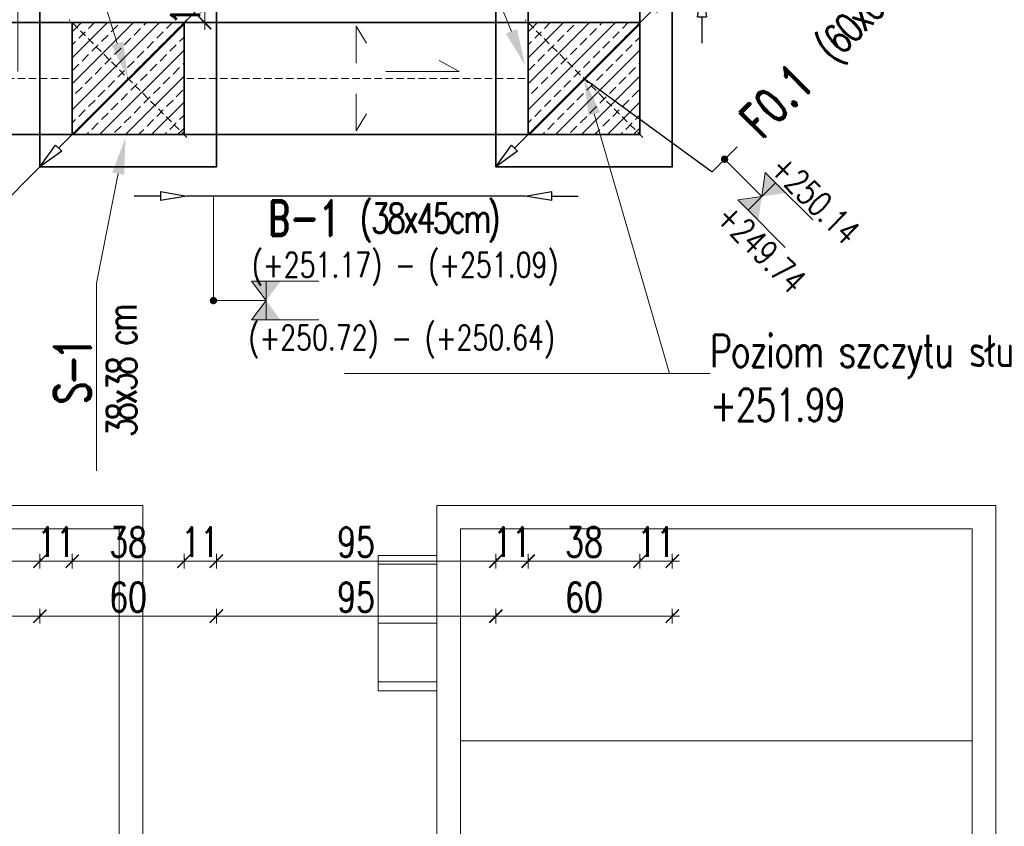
# Model space of a CAD drawing. Header units: millimetres. Extents: x -8 to 14965326, y -810 to 11054951.
# Tile 27 of 72: x 7503982 to 7504317, y 5558293 to 5558567. Entities that reach past the tile are written whole.
import ezdxf
from ezdxf import colors
from ezdxf.entities.mleader import LeaderData, LeaderLine
from ezdxf.math import Vec2, Vec3

# ---------------------------------------------------------------- set-up
doc = ezdxf.new("R2010")
doc.units = ezdxf.units.MM
doc.header["$LTSCALE"] = 0.5
doc.header["$MEASUREMENT"] = 0
doc.linetypes.add('KRESKOWA', pattern=[0.75, 0.5, -0.25])
doc.layers.get('0').update_dxf_attribs({"linetype": 'CONTINUOUS', "lineweight": 13})
doc.layers.get('Defpoints').update_dxf_attribs({"linetype": 'CONTINUOUS'})
for name, color, linetype, lineweight in [('_K_pozycje', 1, 'CONTINUOUS', 5), ('K_Cienkie przerywane', 252, 'KRESKOWA', 9), ('K_Fundamenty - przekrój', 40, 'CONTINUOUS', 35), ('K_Kreskowanie', 253, 'CONTINUOUS', 5), ('K_Opis', 7, 'CONTINUOUS', 9), ('K_Ściany - przekrój', 7, 'CONTINUOUS', 35), ('tkd_wym', 1, 'CONTINUOUS', 5)]:
    doc.layers.add(name, color=color, linetype=linetype, lineweight=lineweight)
doc.styles.add('___K_OPIS_ROMAND', font='romand.shx', dxfattribs={"width": 0.75})
doc.styles.add('___K_OPIS_SIMPLEX', font='simplex.shx', dxfattribs={"width": 0.75})
doc.styles.add('tkd_txt0', font='simplex.shx', dxfattribs={"width": 0.75})
doc.dimstyles.new('opisy_wieńce', dxfattribs={"dimscale": 0.6, "dimtxt": 20, "dimasz": 25, "dimexe": 10, "dimexo": 50, "dimgap": 10, "dimtad": 0, "dimdec": 1, "dimrnd": 0.05, "dimzin": 9, "dimdsep": 46, "dimtxsty": '___K_OPIS_ROMAND', "dimblk1": 'CLOSEDBLANK', "dimblk2": 'CLOSEDBLANK', "dimsah": 1, "dimcen": 0, "dimdle": 10, "dimse1": 1, "dimse2": 1, "dimclrd": 1, "dimclre": 256, "dimclrt": 50, "dimazin": 2, "dimtm": 1e-09, "dimtfac": 1, "dimtdec": 1, "dimtmove": 2, "dimatfit": 3, "dimfxl": 1, "dimtolj": 1, "dimtzin": 0, "dimarcsym": 0})
doc.dimstyles.new('tkd_1-50cm[cm]', dxfattribs={"dimtxt": 10, "dimasz": 2.5, "dimexe": 0, "dimexo": 10, "dimgap": 1.5, "dimtad": 1, "dimdec": 1, "dimrnd": 0.5, "dimdsep": 46, "dimtxsty": 'tkd_txt0', "dimblk": 'tkd_dim_arrow', "dimcen": 0, "dimclrd": 1, "dimclre": 256, "dimclrt": 7, "dimaunit": 1, "dimadec": 0, "dimazin": 0, "dimtfac": 0.009091, "dimtdec": 1, "dimtix": 1, "dimtmove": 1, "dimatfit": 3, "dimldrblk": 'DOTSMALL', "dimfxl": 1, "dimfxlon": 1, "dimtvp": 0.02, "dimtolj": 1, "dimtzin": 9, "dimlwd": -1, "dimarcsym": 0})

# ---------------------------------------------------------------- blocks, each defined once
blk = doc.blocks.new('A$Cdc6a9087')
for p, q in [((-23, -20), (-23, 0)), ((-23, 0), (23, 0)), ((23, -20), (23, 0)), ((-23, -20), (23, -20))]:
    blk.add_line(p, q)
at = {"lineweight": 13}
for p, q in [((-20, -20), (-20, 0)), ((0, -20), (0, 0)), ((20, -20), (20, 0))]:
    blk.add_line(p, q, dxfattribs=at)
blk = doc.blocks.new('_ClosedBlank')
at = {"color": 0, "linetype": 'ByBlock', "lineweight": -2}
for p, q in [((-1, 0.167), (0, 0)), ((-1, 0.167), (-1, -0.167)), ((0, 0), (-1, -0.167))]:
    blk.add_line(p, q, dxfattribs=at)
blk = doc.blocks.new('*D162')
at = {"layer": '_K_pozycje', "color": 1, "lineweight": -2, "transparency": 16777216}
for p, q in [((7504042.75, 5558570.69), (7503995.48, 5558523.42)), ((7503953.68, 5558481.62), (7503989.11, 5558517.06))]:
    blk.add_line(p, q, dxfattribs=at)
at = {"layer": 'Defpoints', "color": 0, "transparency": 16777216}
for p in [(7504049.11, 5558577.06), (7503989.11, 5558517.06), (7503989.11, 5558517.06)]:
    blk.add_point(p, dxfattribs=at)
at = {"layer": '_K_pozycje', "color": 1, "lineweight": -2, "transparency": 16777216, "xscale": 9, "yscale": 9, "zscale": 9}
for p, rotation in [((7504049.11, 5558577.06), 44.99999988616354), ((7503989.11, 5558517.06), 224.9999998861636)]:
    blk.add_blockref('_ClosedBlank', p, dxfattribs=dict(at, rotation=rotation))
at = {"layer": '_K_pozycje', "color": 50, "transparency": 16777216, "insert": (7503913.64, 5558441.59), "char_height": 12, "attachment_point": 5, "rotation": 45, "style": '___K_OPIS_ROMAND'}
blk.add_mtext('\\A1;F0.1{\\fArial|b0|i0|c238|p34;\\H0.87497x;\\C242;   \\Fsimplex|c238;\\H0.95241x;\\T0.8;(60x60x40cm)}', dxfattribs=at)
blk = doc.blocks.new('*D163')
at = {"layer": '_K_pozycje', "color": 1, "lineweight": -2, "transparency": 16777216}
for p, q in [((7504197.75, 5558570.69), (7504150.48, 5558523.42)), ((7504174.11, 5558547.06), (7504217.65, 5558515.42)), ((7504217.65, 5558515.42), (7504226.14, 5558523.9))]:
    blk.add_line(p, q, dxfattribs=at)
at = {"layer": 'Defpoints', "color": 0, "transparency": 16777216}
for p in [(7504204.11, 5558577.06), (7504144.11, 5558517.06), (7504144.11, 5558517.06)]:
    blk.add_point(p, dxfattribs=at)
at = {"layer": '_K_pozycje', "color": 1, "lineweight": -2, "transparency": 16777216, "xscale": 9, "yscale": 9, "zscale": 9}
for p, rotation in [((7504204.11, 5558577.06), 44.99999988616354), ((7504144.11, 5558517.06), 224.9999998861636)]:
    blk.add_blockref('_ClosedBlank', p, dxfattribs=dict(at, rotation=rotation))
at = {"layer": '_K_pozycje', "color": 50, "transparency": 16777216, "insert": (7504266.17, 5558563.94), "char_height": 12, "attachment_point": 5, "rotation": 45, "style": '___K_OPIS_ROMAND'}
blk.add_mtext('\\A1;F0.1{\\fArial|b0|i0|c238|p34;\\H0.87497x;\\C242;   \\Fsimplex|c238;\\H0.95241x;\\T0.8;(60x60x40cm)}', dxfattribs=at)
blk = doc.blocks.new('*U39')
at = {"layer": 'K_Opis'}
h = blk.add_hatch(color=1, dxfattribs=at)
edge = h.paths.add_edge_path()
edge.add_arc((0, 0), 0.036, 0, 360, ccw=False)
at = {"layer": 'K_Opis', "color": 1}
blk.add_line((0, -0.5108), (0, 0), dxfattribs=at)
at = {"layer": 'K_Opis'}
for points in [[(-0.1882, -0.5108), (0, -0.5108), (-0.1882, -0.3694), (-0.1882, -0.5108)], [(0.1882, -0.5108), (0, -0.5108), (0.1882, -0.3694), (0.1882, -0.5108)], [(-0.1882, -0.5108), (-0.1882, -1.0223)], [(0.1882, -0.5108), (0.1882, -1.0223)]]:
    blk.add_lwpolyline(points, dxfattribs=at)
for points in [[(-0.1882, -0.3694), (-0.1882, -0.5108), (0, -0.5108)], [(0.1882, -0.3694), (0.1882, -0.5108), (0, -0.5108)], [(-0.1882, -0.6521), (-0.1882, -0.5108), (0, -0.5108)], [(0.1882, -0.6521), (0.1882, -0.5108), (0, -0.5108)]]:
    blk.add_solid(points, dxfattribs=at)
at = {"layer": 'K_Opis', "style": '___K_OPIS_SIMPLEX', "width": 0.75, "flags": 8}
for tag, p in [('dół', (0.4795, -0.7773)), ('góra', (-0.2273, -0.923))]:
    blk.add_attdef(tag, p, '', height=0.24, rotation=90, dxfattribs=at)
blk = doc.blocks.new('*D237')
at = {"layer": '_K_pozycje', "color": 1, "lineweight": -2, "transparency": 16777216}
for p, q in [((7504214.2, 5558691.06), (7504214.2, 5558700.06)), ((7504214.2, 5558682.06), (7504214.2, 5558577.06)), ((7504214.2, 5558568.06), (7504214.2, 5558559.06))]:
    blk.add_line(p, q, dxfattribs=at)
at = {"layer": 'Defpoints', "color": 0, "transparency": 16777216}
for p in [(7504194.11, 5558682.06), (7504194.11, 5558577.06), (7504214.2, 5558577.06)]:
    blk.add_point(p, dxfattribs=at)
at = {"layer": '_K_pozycje', "color": 1, "lineweight": -2, "transparency": 16777216, "xscale": 9, "yscale": 9, "zscale": 9}
for p, rotation in [((7504214.2, 5558682.06), 270), ((7504214.2, 5558577.06), 90)]:
    blk.add_blockref('_ClosedBlank', p, dxfattribs=dict(at, rotation=rotation))
at = {"layer": '_K_pozycje', "color": 50, "transparency": 16777216, "insert": (7504225.3, 5558629.56), "char_height": 12, "attachment_point": 5, "rotation": 90, "style": '___K_OPIS_ROMAND'}
blk.add_mtext('\\A1;B-1 {\\Fsimplex|c238;\\H0.83333x;\\T0.8;\\C242;(38x45cm)}', dxfattribs=at)
blk = doc.blocks.new('*D238')
at = {"layer": '_K_pozycje', "color": 1, "lineweight": -2, "transparency": 16777216}
for p, q in [((7504030.11, 5558507.14), (7504021.11, 5558507.14)), ((7504154.11, 5558507.14), (7504039.11, 5558507.14)), ((7504163.11, 5558507.14), (7504172.11, 5558507.14))]:
    blk.add_line(p, q, dxfattribs=at)
at = {"layer": 'Defpoints', "color": 0, "transparency": 16777216}
for p in [(7504039.11, 5558527.06), (7504154.11, 5558527.06), (7504039.11, 5558507.14)]:
    blk.add_point(p, dxfattribs=at)
at = {"layer": '_K_pozycje', "color": 1, "lineweight": -2, "transparency": 16777216, "xscale": 9, "yscale": 9, "zscale": 9}
for p, rotation in [((7504039.11, 5558507.14), 359.999999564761), ((7504154.11, 5558507.14), 179.999999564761)]:
    blk.add_blockref('_ClosedBlank', p, dxfattribs=dict(at, rotation=rotation))
at = {"layer": '_K_pozycje', "color": 50, "transparency": 16777216, "insert": (7504105.83, 5558497.98), "char_height": 12, "attachment_point": 5, "rotation": 360, "style": '___K_OPIS_ROMAND'}
blk.add_mtext('\\A1;B-1 {\\Fsimplex|c238;\\H0.83333x;\\T0.8;\\C242;(38x45cm)}', dxfattribs=at)
blk = doc.blocks.new('tkd_dim_arrow')
for p, q in [((-1, 0), (1, 0)), ((0, -1), (0, 1))]:
    blk.add_line(p, q)
at = {"const_width": 0.2}
blk.add_lwpolyline([(-0.9, -0.9), (0.9, 0.9)], dxfattribs=at)
blk = doc.blocks.new('*D344')
at = {"layer": 'Defpoints', "color": 0, "transparency": 16777216}
for p in [(7504045.13, 5558577.06), (7504144.11, 5558577.06), (7504144.11, 5558566.06)]:
    blk.add_point(p, dxfattribs=at)
at = {"layer": 'tkd_wym', "lineweight": -2, "transparency": 16777216}
for p, q in [((7504046.13, 5558577.06), (7504045.13, 5558577.06)), ((7504046.13, 5558566.06), (7504045.13, 5558566.06))]:
    blk.add_line(p, q, dxfattribs=at)
at = {"layer": 'tkd_wym', "color": 1, "transparency": 16777216}
blk.add_line((7504045.13, 5558568.56), (7504045.13, 5558574.56), dxfattribs=at)
at = {"layer": 'tkd_wym', "color": 1, "transparency": 16777216, "xscale": 2.5, "yscale": 2.5, "zscale": 2.5}
for p, rotation in [((7504045.13, 5558577.06), 90), ((7504045.13, 5558566.06), 270)]:
    blk.add_blockref('tkd_dim_arrow', p, dxfattribs=dict(at, rotation=rotation))
at = {"layer": 'tkd_wym', "color": 7, "transparency": 16777216, "insert": (7504038.63, 5558571.56), "char_height": 10, "attachment_point": 5, "rotation": 90, "style": 'tkd_txt0'}
blk.add_mtext('\\A1;11', dxfattribs=at)
blk = doc.blocks.new('_DotSmall')
blk = doc.blocks.new('*D353')
at = {"layer": 'Defpoints', "color": 0, "transparency": 16777216}
for p in [(7504144.11, 5558517.06), (7504204.11, 5558517.06), (7504144.11, 5558364.41)]:
    blk.add_point(p, dxfattribs=at)
at = {"layer": 'tkd_wym', "lineweight": -2, "transparency": 16777216}
for p, q in [((7504144.11, 5558365.41), (7504144.11, 5558364.41)), ((7504204.11, 5558365.41), (7504204.11, 5558364.41))]:
    blk.add_line(p, q, dxfattribs=at)
at = {"layer": 'tkd_wym', "color": 1, "transparency": 16777216}
blk.add_line((7504201.61, 5558364.41), (7504146.61, 5558364.41), dxfattribs=at)
at = {"layer": 'tkd_wym', "color": 1, "transparency": 16777216, "xscale": 2.5, "yscale": 2.5, "zscale": 2.5, "rotation": 180}
blk.add_blockref('tkd_dim_arrow', (7504144.11, 5558364.41), dxfattribs=at)
at = {"layer": 'tkd_wym', "color": 1, "transparency": 16777216, "xscale": 2.5, "yscale": 2.5, "zscale": 2.5}
blk.add_blockref('tkd_dim_arrow', (7504204.11, 5558364.41), dxfattribs=at)
at = {"layer": 'tkd_wym', "color": 7, "transparency": 16777216, "insert": (7504174.11, 5558370.91), "char_height": 10, "attachment_point": 5, "style": 'tkd_txt0'}
blk.add_mtext('\\A1;60', dxfattribs=at)
blk = doc.blocks.new('*D354')
at = {"layer": 'Defpoints', "color": 0, "transparency": 16777216}
for p in [(7504049.11, 5558517.06), (7504144.11, 5558517.06), (7504049.11, 5558364.41)]:
    blk.add_point(p, dxfattribs=at)
at = {"layer": 'tkd_wym', "lineweight": -2, "transparency": 16777216}
for p, q in [((7504049.11, 5558365.41), (7504049.11, 5558364.41)), ((7504144.11, 5558365.41), (7504144.11, 5558364.41))]:
    blk.add_line(p, q, dxfattribs=at)
at = {"layer": 'tkd_wym', "color": 1, "transparency": 16777216}
blk.add_line((7504141.61, 5558364.41), (7504051.61, 5558364.41), dxfattribs=at)
at = {"layer": 'tkd_wym', "color": 1, "transparency": 16777216, "xscale": 2.5, "yscale": 2.5, "zscale": 2.5, "rotation": 180}
blk.add_blockref('tkd_dim_arrow', (7504049.11, 5558364.41), dxfattribs=at)
at = {"layer": 'tkd_wym', "color": 1, "transparency": 16777216, "xscale": 2.5, "yscale": 2.5, "zscale": 2.5}
blk.add_blockref('tkd_dim_arrow', (7504144.11, 5558364.41), dxfattribs=at)
at = {"layer": 'tkd_wym', "color": 7, "transparency": 16777216, "insert": (7504096.61, 5558370.91), "char_height": 10, "attachment_point": 5, "style": 'tkd_txt0'}
blk.add_mtext('\\A1;95', dxfattribs=at)
blk = doc.blocks.new('*D355')
at = {"layer": 'Defpoints', "color": 0, "transparency": 16777216}
for p in [(7503989.11, 5558517.06), (7504049.11, 5558517.06), (7503989.11, 5558364.41)]:
    blk.add_point(p, dxfattribs=at)
at = {"layer": 'tkd_wym', "lineweight": -2, "transparency": 16777216}
for p, q in [((7503989.11, 5558365.41), (7503989.11, 5558364.41)), ((7504049.11, 5558365.41), (7504049.11, 5558364.41))]:
    blk.add_line(p, q, dxfattribs=at)
at = {"layer": 'tkd_wym', "color": 1, "transparency": 16777216}
blk.add_line((7504046.61, 5558364.41), (7503991.61, 5558364.41), dxfattribs=at)
at = {"layer": 'tkd_wym', "color": 1, "transparency": 16777216, "xscale": 2.5, "yscale": 2.5, "zscale": 2.5, "rotation": 180}
blk.add_blockref('tkd_dim_arrow', (7503989.11, 5558364.41), dxfattribs=at)
at = {"layer": 'tkd_wym', "color": 1, "transparency": 16777216, "xscale": 2.5, "yscale": 2.5, "zscale": 2.5}
blk.add_blockref('tkd_dim_arrow', (7504049.11, 5558364.41), dxfattribs=at)
at = {"layer": 'tkd_wym', "color": 7, "transparency": 16777216, "insert": (7504019.11, 5558370.91), "char_height": 10, "attachment_point": 5, "style": 'tkd_txt0'}
blk.add_mtext('\\A1;60', dxfattribs=at)
blk = doc.blocks.new('*D356')
at = {"layer": 'Defpoints', "color": 0, "transparency": 16777216}
for p in [(7503894.11, 5558517.06), (7503989.11, 5558517.06), (7503894.11, 5558364.41)]:
    blk.add_point(p, dxfattribs=at)
at = {"layer": 'tkd_wym', "lineweight": -2, "transparency": 16777216}
for p, q in [((7503894.11, 5558365.41), (7503894.11, 5558364.41)), ((7503989.11, 5558365.41), (7503989.11, 5558364.41))]:
    blk.add_line(p, q, dxfattribs=at)
at = {"layer": 'tkd_wym', "color": 1, "transparency": 16777216}
blk.add_line((7503986.61, 5558364.41), (7503896.61, 5558364.41), dxfattribs=at)
at = {"layer": 'tkd_wym', "color": 1, "transparency": 16777216, "xscale": 2.5, "yscale": 2.5, "zscale": 2.5, "rotation": 180}
blk.add_blockref('tkd_dim_arrow', (7503894.11, 5558364.41), dxfattribs=at)
at = {"layer": 'tkd_wym', "color": 1, "transparency": 16777216, "xscale": 2.5, "yscale": 2.5, "zscale": 2.5}
blk.add_blockref('tkd_dim_arrow', (7503989.11, 5558364.41), dxfattribs=at)
at = {"layer": 'tkd_wym', "color": 7, "transparency": 16777216, "insert": (7503941.61, 5558370.91), "char_height": 10, "attachment_point": 5, "style": 'tkd_txt0'}
blk.add_mtext('\\A1;95', dxfattribs=at)
blk = doc.blocks.new('*D359')
at = {"layer": 'Defpoints', "color": 0, "transparency": 16777216}
for p in [(7503894.11, 5558528.06), (7503989.11, 5558528.06), (7503989.11, 5558383.1)]:
    blk.add_point(p, dxfattribs=at)
at = {"layer": 'tkd_wym', "lineweight": -2, "transparency": 16777216}
for p, q in [((7503894.11, 5558384.1), (7503894.11, 5558383.1)), ((7503989.11, 5558384.1), (7503989.11, 5558383.1))]:
    blk.add_line(p, q, dxfattribs=at)
at = {"layer": 'tkd_wym', "color": 1, "transparency": 16777216}
blk.add_line((7503896.61, 5558383.1), (7503986.61, 5558383.1), dxfattribs=at)
at = {"layer": 'tkd_wym', "color": 1, "transparency": 16777216, "xscale": 2.5, "yscale": 2.5, "zscale": 2.5, "rotation": 180}
blk.add_blockref('tkd_dim_arrow', (7503894.11, 5558383.1), dxfattribs=at)
at = {"layer": 'tkd_wym', "color": 1, "transparency": 16777216, "xscale": 2.5, "yscale": 2.5, "zscale": 2.5}
blk.add_blockref('tkd_dim_arrow', (7503989.11, 5558383.1), dxfattribs=at)
at = {"layer": 'tkd_wym', "color": 7, "transparency": 16777216, "insert": (7503941.61, 5558389.6), "char_height": 10, "attachment_point": 5, "style": 'tkd_txt0'}
blk.add_mtext('\\A1;95', dxfattribs=at)
blk = doc.blocks.new('*D360')
at = {"layer": 'Defpoints', "color": 0, "transparency": 16777216}
for p in [(7504000.11, 5558529.08), (7503989.11, 5558528.06), (7504000.11, 5558383.1)]:
    blk.add_point(p, dxfattribs=at)
at = {"layer": 'tkd_wym', "lineweight": -2, "transparency": 16777216}
for p, q in [((7503989.11, 5558384.1), (7503989.11, 5558383.1)), ((7504000.11, 5558384.1), (7504000.11, 5558383.1))]:
    blk.add_line(p, q, dxfattribs=at)
at = {"layer": 'tkd_wym', "color": 1, "transparency": 16777216}
blk.add_line((7503991.61, 5558383.1), (7503997.61, 5558383.1), dxfattribs=at)
at = {"layer": 'tkd_wym', "color": 1, "transparency": 16777216, "xscale": 2.5, "yscale": 2.5, "zscale": 2.5, "rotation": 180}
blk.add_blockref('tkd_dim_arrow', (7503989.11, 5558383.1), dxfattribs=at)
at = {"layer": 'tkd_wym', "color": 1, "transparency": 16777216, "xscale": 2.5, "yscale": 2.5, "zscale": 2.5}
blk.add_blockref('tkd_dim_arrow', (7504000.11, 5558383.1), dxfattribs=at)
at = {"layer": 'tkd_wym', "color": 7, "transparency": 16777216, "insert": (7503994.61, 5558389.6), "char_height": 10, "attachment_point": 5, "style": 'tkd_txt0'}
blk.add_mtext('\\A1;11', dxfattribs=at)
blk = doc.blocks.new('*D361')
at = {"layer": 'Defpoints', "color": 0, "transparency": 16777216}
for p in [(7504000.11, 5558529.08), (7504038.11, 5558531.01), (7504038.11, 5558383.1)]:
    blk.add_point(p, dxfattribs=at)
at = {"layer": 'tkd_wym', "lineweight": -2, "transparency": 16777216}
for p, q in [((7504000.11, 5558384.1), (7504000.11, 5558383.1)), ((7504038.11, 5558384.1), (7504038.11, 5558383.1))]:
    blk.add_line(p, q, dxfattribs=at)
at = {"layer": 'tkd_wym', "color": 1, "transparency": 16777216}
blk.add_line((7504002.61, 5558383.1), (7504035.61, 5558383.1), dxfattribs=at)
at = {"layer": 'tkd_wym', "color": 1, "transparency": 16777216, "xscale": 2.5, "yscale": 2.5, "zscale": 2.5, "rotation": 180}
blk.add_blockref('tkd_dim_arrow', (7504000.11, 5558383.1), dxfattribs=at)
at = {"layer": 'tkd_wym', "color": 1, "transparency": 16777216, "xscale": 2.5, "yscale": 2.5, "zscale": 2.5}
blk.add_blockref('tkd_dim_arrow', (7504038.11, 5558383.1), dxfattribs=at)
at = {"layer": 'tkd_wym', "color": 7, "transparency": 16777216, "insert": (7504019.11, 5558389.6), "char_height": 10, "attachment_point": 5, "style": 'tkd_txt0'}
blk.add_mtext('\\A1;38', dxfattribs=at)
blk = doc.blocks.new('*D362')
at = {"layer": 'Defpoints', "color": 0, "transparency": 16777216}
for p in [(7504038.11, 5558531.01), (7504049.11, 5558530.15), (7504049.11, 5558383.1)]:
    blk.add_point(p, dxfattribs=at)
at = {"layer": 'tkd_wym', "lineweight": -2, "transparency": 16777216}
for p, q in [((7504038.11, 5558384.1), (7504038.11, 5558383.1)), ((7504049.11, 5558384.1), (7504049.11, 5558383.1))]:
    blk.add_line(p, q, dxfattribs=at)
at = {"layer": 'tkd_wym', "color": 1, "transparency": 16777216}
blk.add_line((7504040.61, 5558383.1), (7504046.61, 5558383.1), dxfattribs=at)
at = {"layer": 'tkd_wym', "color": 1, "transparency": 16777216, "xscale": 2.5, "yscale": 2.5, "zscale": 2.5, "rotation": 180}
blk.add_blockref('tkd_dim_arrow', (7504038.11, 5558383.1), dxfattribs=at)
at = {"layer": 'tkd_wym', "color": 1, "transparency": 16777216, "xscale": 2.5, "yscale": 2.5, "zscale": 2.5}
blk.add_blockref('tkd_dim_arrow', (7504049.11, 5558383.1), dxfattribs=at)
at = {"layer": 'tkd_wym', "color": 7, "transparency": 16777216, "insert": (7504043.61, 5558389.6), "char_height": 10, "attachment_point": 5, "style": 'tkd_txt0'}
blk.add_mtext('\\A1;11', dxfattribs=at)
blk = doc.blocks.new('*D363')
at = {"layer": 'Defpoints', "color": 0, "transparency": 16777216}
for p in [(7504144.11, 5558538), (7504049.11, 5558530.15), (7504144.11, 5558383.1)]:
    blk.add_point(p, dxfattribs=at)
at = {"layer": 'tkd_wym', "lineweight": -2, "transparency": 16777216}
for p, q in [((7504049.11, 5558384.1), (7504049.11, 5558383.1)), ((7504144.11, 5558384.1), (7504144.11, 5558383.1))]:
    blk.add_line(p, q, dxfattribs=at)
at = {"layer": 'tkd_wym', "color": 1, "transparency": 16777216}
blk.add_line((7504051.61, 5558383.1), (7504141.61, 5558383.1), dxfattribs=at)
at = {"layer": 'tkd_wym', "color": 1, "transparency": 16777216, "xscale": 2.5, "yscale": 2.5, "zscale": 2.5, "rotation": 180}
blk.add_blockref('tkd_dim_arrow', (7504049.11, 5558383.1), dxfattribs=at)
at = {"layer": 'tkd_wym', "color": 1, "transparency": 16777216, "xscale": 2.5, "yscale": 2.5, "zscale": 2.5}
blk.add_blockref('tkd_dim_arrow', (7504144.11, 5558383.1), dxfattribs=at)
at = {"layer": 'tkd_wym', "color": 7, "transparency": 16777216, "insert": (7504096.61, 5558389.6), "char_height": 10, "attachment_point": 5, "style": 'tkd_txt0'}
blk.add_mtext('\\A1;95', dxfattribs=at)
blk = doc.blocks.new('*D364')
at = {"layer": 'Defpoints', "color": 0, "transparency": 16777216}
for p in [(7504144.11, 5558538), (7504155.11, 5558538), (7504155.11, 5558383.1)]:
    blk.add_point(p, dxfattribs=at)
at = {"layer": 'tkd_wym', "lineweight": -2, "transparency": 16777216}
for p, q in [((7504144.11, 5558384.1), (7504144.11, 5558383.1)), ((7504155.11, 5558384.1), (7504155.11, 5558383.1))]:
    blk.add_line(p, q, dxfattribs=at)
at = {"layer": 'tkd_wym', "color": 1, "transparency": 16777216}
blk.add_line((7504146.61, 5558383.1), (7504152.61, 5558383.1), dxfattribs=at)
at = {"layer": 'tkd_wym', "color": 1, "transparency": 16777216, "xscale": 2.5, "yscale": 2.5, "zscale": 2.5, "rotation": 180}
blk.add_blockref('tkd_dim_arrow', (7504144.11, 5558383.1), dxfattribs=at)
at = {"layer": 'tkd_wym', "color": 1, "transparency": 16777216, "xscale": 2.5, "yscale": 2.5, "zscale": 2.5}
blk.add_blockref('tkd_dim_arrow', (7504155.11, 5558383.1), dxfattribs=at)
at = {"layer": 'tkd_wym', "color": 7, "transparency": 16777216, "insert": (7504149.61, 5558389.6), "char_height": 10, "attachment_point": 5, "style": 'tkd_txt0'}
blk.add_mtext('\\A1;11', dxfattribs=at)
blk = doc.blocks.new('*D365')
at = {"layer": 'Defpoints', "color": 0, "transparency": 16777216}
for p in [(7504155.11, 5558538), (7504193.11, 5558538), (7504193.11, 5558383.1)]:
    blk.add_point(p, dxfattribs=at)
at = {"layer": 'tkd_wym', "lineweight": -2, "transparency": 16777216}
for p, q in [((7504155.11, 5558384.1), (7504155.11, 5558383.1)), ((7504193.11, 5558384.1), (7504193.11, 5558383.1))]:
    blk.add_line(p, q, dxfattribs=at)
at = {"layer": 'tkd_wym', "color": 1, "transparency": 16777216}
blk.add_line((7504157.61, 5558383.1), (7504190.61, 5558383.1), dxfattribs=at)
at = {"layer": 'tkd_wym', "color": 1, "transparency": 16777216, "xscale": 2.5, "yscale": 2.5, "zscale": 2.5, "rotation": 180}
blk.add_blockref('tkd_dim_arrow', (7504155.11, 5558383.1), dxfattribs=at)
at = {"layer": 'tkd_wym', "color": 1, "transparency": 16777216, "xscale": 2.5, "yscale": 2.5, "zscale": 2.5}
blk.add_blockref('tkd_dim_arrow', (7504193.11, 5558383.1), dxfattribs=at)
at = {"layer": 'tkd_wym', "color": 7, "transparency": 16777216, "insert": (7504174.11, 5558389.6), "char_height": 10, "attachment_point": 5, "style": 'tkd_txt0'}
blk.add_mtext('\\A1;38', dxfattribs=at)
blk = doc.blocks.new('*D366')
at = {"layer": 'Defpoints', "color": 0, "transparency": 16777216}
for p in [(7504193.11, 5558538), (7504204.11, 5558538), (7504204.11, 5558383.1)]:
    blk.add_point(p, dxfattribs=at)
at = {"layer": 'tkd_wym', "lineweight": -2, "transparency": 16777216}
for p, q in [((7504193.11, 5558384.1), (7504193.11, 5558383.1)), ((7504204.11, 5558384.1), (7504204.11, 5558383.1))]:
    blk.add_line(p, q, dxfattribs=at)
at = {"layer": 'tkd_wym', "color": 1, "transparency": 16777216}
blk.add_line((7504195.61, 5558383.1), (7504201.61, 5558383.1), dxfattribs=at)
at = {"layer": 'tkd_wym', "color": 1, "transparency": 16777216, "xscale": 2.5, "yscale": 2.5, "zscale": 2.5, "rotation": 180}
blk.add_blockref('tkd_dim_arrow', (7504193.11, 5558383.1), dxfattribs=at)
at = {"layer": 'tkd_wym', "color": 1, "transparency": 16777216, "xscale": 2.5, "yscale": 2.5, "zscale": 2.5}
blk.add_blockref('tkd_dim_arrow', (7504204.11, 5558383.1), dxfattribs=at)
at = {"layer": 'tkd_wym', "color": 7, "transparency": 16777216, "insert": (7504198.61, 5558389.6), "char_height": 10, "attachment_point": 5, "style": 'tkd_txt0'}
blk.add_mtext('\\A1;11', dxfattribs=at)

msp = doc.modelspace()

# ---------------------------------------------------------------- hatches: boundary and pattern name
at = {"layer": 'K_Kreskowanie'}
h = msp.add_hatch(dxfattribs=at)
h.set_pattern_fill('ANSI33', color=256, scale=25)
h.set_pattern_definition([(45, (127.7154, 241.8205), (-4.4194173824, 4.4194173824), []), (45, (132.135, 241.8205), (-4.4194173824, 4.4194173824), [3.125, -1.5625])])
h.paths.add_polyline_path([(7504000.1116, 5558528.0558), (7504038.1116, 5558528.0558), (7504038.1116, 5558566.0558), (7504000.1116, 5558566.0558)])
h = msp.add_hatch(dxfattribs=at)
h.set_pattern_fill('ANSI33', color=256, scale=25)
h.set_pattern_definition([(45, (282.7154, 241.8205), (-4.4194173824, 4.4194173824), []), (45, (287.135, 241.8205), (-4.4194173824, 4.4194173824), [3.125, -1.5625])])
h.paths.add_polyline_path([(7504155.1116, 5558528.0558), (7504193.1116, 5558528.0558), (7504193.1116, 5558566.0558), (7504155.1116, 5558566.0558)])

# ---------------------------------------------------------------- linework, layer by layer
at = {"layer": '_K_pozycje'}
msp.add_line((7504048.1116, 5558471.6259), (7504048.1116, 5558507.1446), dxfattribs=at)
at = {"layer": 'K_Cienkie przerywane', "linetype": 'KRESKOWA', "ltscale": 10}
for p, q in [((7504039.1116, 5558567.0558), (7503999.1116, 5558527.0558)), ((7504039.1116, 5558527.0558), (7503999.1116, 5558567.0558)), ((7504194.1116, 5558567.0558), (7504154.1116, 5558527.0558)), ((7504194.1116, 5558527.0558), (7504154.1116, 5558567.0558)), ((7503999.1116, 5558547.0558), (7503884.1116, 5558547.0558)), ((7504154.1116, 5558547.0558), (7504039.1116, 5558547.0558))]:
    msp.add_line(p, q, dxfattribs=at)
at = {"layer": 'K_Fundamenty - przekrój'}
for points in [[(7503989.1116, 5558517.0557), (7503989.1116, 5558577.0557), (7504049.1116, 5558577.0557), (7504049.1116, 5558517.0557)], [(7504144.1116, 5558517.0557), (7504144.1116, 5558577.0557), (7504204.1116, 5558577.0557), (7504204.1116, 5558517.0557)]]:
    msp.add_lwpolyline(points, close=True, dxfattribs=at)
at = {"layer": 'K_Kreskowanie', "color": 253}
msp.add_line((7504306.1116, 5558322.0558), (7504132.1116, 5558322.0558), dxfattribs=at)
at = {"layer": 'K_Kreskowanie', "color": 253, "flags": 128}
msp.add_lwpolyline([(7503842.1116, 5557482.0558), (7504024.1116, 5557482.0558), (7504024.1116, 5558402.0558), (7503842.1116, 5558402.0558)], dxfattribs=at)
for points in [[(7504314.1116, 5557482.0558), (7504314.1116, 5558402.0558), (7504124.1116, 5558402.0558), (7504124.1116, 5557482.0558)], [(7504016.1116, 5557490.0558), (7504016.1116, 5558394.0558), (7503842.1116, 5558394.0558), (7503842.1116, 5557490.0558)], [(7504306.1116, 5557490.0558), (7504306.1116, 5558394.0558), (7504132.1116, 5558394.0558), (7504132.1116, 5557490.0558)]]:
    msp.add_lwpolyline(points, close=True, dxfattribs=at)
at = {"layer": 'K_Opis'}
for points in [[(7504096.6116, 5558552.2805), (7504096.6116, 5558564.8189), (7504100.0951, 5558559.0301)], [(7504106.6689, 5558549.4174), (7504131.6689, 5558549.4174), (7504124.8286, 5558553.2363)], [(7504096.6116, 5558541.831), (7504096.6116, 5558529.2926), (7504100.0951, 5558535.0814)]]:
    msp.add_lwpolyline(points, dxfattribs=at)
at = {"layer": 'K_Ściany - przekrój', "linetype": 'Continuous', "ltscale": 2.5}
for p, q in [((7504155.1116, 5558566.0558), (7504155.1116, 5558683.0558)), ((7504193.1116, 5558566.0558), (7504193.1116, 5558683.0558)), ((7504000.1116, 5558566.0558), (7503883.1116, 5558566.0558)), ((7504155.1116, 5558566.0558), (7504038.1116, 5558566.0558)), ((7504000.1116, 5558528.0558), (7503883.1116, 5558528.0558)), ((7504155.1116, 5558528.0558), (7504038.1116, 5558528.0558))]:
    msp.add_line(p, q, dxfattribs=at)
for points in [[(7504000.1116, 5558566.0558), (7504038.1116, 5558566.0558), (7504038.1116, 5558528.0558), (7504000.1116, 5558528.0558)], [(7504155.1116, 5558566.0558), (7504193.1116, 5558566.0558), (7504193.1116, 5558528.0558), (7504155.1116, 5558528.0558)]]:
    msp.add_lwpolyline(points, close=True, dxfattribs=at)

# ---------------------------------------------------------------- block references
ref = msp.add_blockref('*U39', (7504221.8928, 5558519.6594), dxfattribs=dict(xscale=-35, yscale=35, zscale=35, rotation=45.00000736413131))
ref.add_attrib('góra', '+250.14', (7504236.786, 5558516.0187), dxfattribs={"layer": 'K_Opis', "height": 8.4, "rotation": 315.000007, "style": '___K_OPIS_SIMPLEX', "width": 0.75, "flags": 8})
ref.add_attrib('dół', '+249.74', (7504218.4442, 5558499.3739), dxfattribs={"layer": 'K_Opis', "height": 8.4, "rotation": 315.000007, "style": '___K_OPIS_SIMPLEX', "width": 0.75, "flags": 8})
ref = msp.add_blockref('*U39', (7504048.1116, 5558471.6259), dxfattribs=dict(xscale=-35, yscale=35, zscale=35, rotation=90.00000746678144))
ref.add_attrib('góra', '(+251.17) - (+251.09)', (7504061.2171, 5558479.5826), dxfattribs={"layer": 'K_Opis', "height": 8.4, "rotation": 0.000007, "style": '___K_OPIS_SIMPLEX', "width": 0.75, "flags": 8})
ref.add_attrib('dół', '(+250.72) - (+250.64)', (7504060.0171, 5558454.8433), dxfattribs={"layer": 'K_Opis', "height": 8.4, "rotation": 0.000007, "style": '___K_OPIS_SIMPLEX', "width": 0.75, "flags": 8})
at = {"layer": 'K_Kreskowanie', "color": 8, "rotation": 90}
msp.add_blockref('A$Cdc6a9087', (7504104.1116, 5558362.0558), dxfattribs=at)

# ---------------------------------------------------------------- dimensions: what is measured, and where the dimension line sits
at = {"layer": '_K_pozycje'}
for base, p1, p2, angle, text, override, picture, middle in [((7504214.2033, 5558577.0558), (7504194.1116, 5558682.0558), (7504194.1116, 5558577.0558), 269.999997, 'B-1 {\\Fsimplex|c238;\\H0.83333x;\\T0.8;\\C242;(38x45cm)}', {"dimasz": 15}, '*D237', (7504225.2965, 5558629.5558)), ((7504144.1116, 5558517.0557), (7504204.1116, 5558577.0557), (7504144.1116, 5558517.0557), 225, 'F0.1{\\fArial|b0|i0|c238|p34;\\H0.87497x;\\C242;   \\Fsimplex|c238;\\H0.95241x;\\T0.8;(60x60x40cm)}', {"dimasz": 15, "dimtmove": 1}, '*D163', (7504230.3781, 5558528.1447)), ((7503989.1116, 5558517.0557), (7504049.1116, 5558577.0557), (7503989.1116, 5558517.0557), 225, 'F0.1{\\fArial|b0|i0|c238|p34;\\H0.87497x;\\C242;   \\Fsimplex|c238;\\H0.95241x;\\T0.8;(60x60x40cm)}', {"dimasz": 15, "dimtmove": 1}, '*D162', (7503913.4382, 5558441.7879)), ((7504039.1116, 5558507.1446), (7504154.1116, 5558527.0558), (7504039.1116, 5558527.0558), 180, 'B-1 {\\Fsimplex|c238;\\H0.83333x;\\T0.8;\\C242;(38x45cm)}', {"dimasz": 15}, '*D238', (7504105.8292, 5558497.9782))]:
    dim = msp.add_linear_dim(base=base, p1=p1, p2=p2, angle=angle, text=text, dimstyle='opisy_wieńce', override=override, dxfattribs=at)
    dim.commit()
    dim.dimension.update_dxf_attribs({"geometry": picture, "text_midpoint": middle, "dimtype": 161})
at = {"layer": 'tkd_wym'}
dim = msp.add_linear_dim(base=(7504045.1272, 5558577.0557), p1=(7504144.1116, 5558566.0558), p2=(7504144.1116, 5558577.0557), angle=90, dimstyle='tkd_1-50cm[cm]', dxfattribs=at)
dim.commit()
dim.dimension.update_dxf_attribs({"geometry": '*D344', "text_midpoint": (7504038.6272, 5558571.5558)})
for base, p1, p2, picture, middle in [((7504144.1116, 5558383.1038), (7504049.1116, 5558530.1485), (7504144.1116, 5558537.9982), '*D363', (7504096.6116, 5558389.6038)), ((7504155.1116, 5558383.1038), (7504144.1116, 5558537.9982), (7504155.1116, 5558537.9982), '*D364', (7504149.6116, 5558389.6038)), ((7504193.1116, 5558383.1038), (7504155.1116, 5558537.9982), (7504193.1116, 5558537.9982), '*D365', (7504174.1116, 5558389.6038)), ((7504204.1116, 5558383.1038), (7504193.1116, 5558537.9982), (7504204.1116, 5558537.9982), '*D366', (7504198.6116, 5558389.6038)), ((7504000.1116, 5558383.1038), (7503989.1116, 5558528.0558), (7504000.1116, 5558529.0781), '*D360', (7503994.6116, 5558389.6038)), ((7504038.1116, 5558383.1038), (7504000.1116, 5558529.0781), (7504038.1116, 5558531.0051), '*D361', (7504019.1116, 5558389.6038)), ((7504049.1116, 5558383.1038), (7504038.1116, 5558531.0051), (7504049.1116, 5558530.1485), '*D362', (7504043.6116, 5558389.6038)), ((7503989.1116, 5558383.1038), (7503894.1116, 5558528.0558), (7503989.1116, 5558528.0558), '*D359', (7503941.6116, 5558389.6038)), ((7503894.1116, 5558364.4082), (7503989.1116, 5558517.0557), (7503894.1116, 5558517.0557), '*D356', (7503941.6116, 5558370.9082)), ((7503989.1116, 5558364.4082), (7504049.1116, 5558517.0557), (7503989.1116, 5558517.0557), '*D355', (7504019.1116, 5558370.9082)), ((7504049.1116, 5558364.4082), (7504144.1116, 5558517.0557), (7504049.1116, 5558517.0557), '*D354', (7504096.6116, 5558370.9082)), ((7504144.1116, 5558364.4082), (7504204.1116, 5558517.0557), (7504144.1116, 5558517.0557), '*D353', (7504174.1116, 5558370.9082))]:
    dim = msp.add_linear_dim(base=base, p1=p1, p2=p2, dimstyle='tkd_1-50cm[cm]', dxfattribs=at)
    dim.commit()
    dim.dimension.update_dxf_attribs({"geometry": picture, "text_midpoint": middle})

# ---------------------------------------------------------------- leaders
at = {"layer": 'K_Opis'}
ml = msp.add_multileader_mtext('Standard', dxfattribs=at)
ml.set_content('{\\T0.95;Poziom szczytu słupa:\\P+252.07}', color=256, style='___K_OPIS_SIMPLEX')
ml.set_leader_properties(color=256, linetype='ByLayer', lineweight=9)
ml.build(insert=Vec2(0, 0))
ml.multileader.update_dxf_attribs({"text_left_attachment_type": 6, "text_right_attachment_type": 6, "arrow_head_size": 12.5})
ctx = ml.context
ctx.base_point, ctx.char_height, ctx.arrow_head_size, ctx.landing_gap_size, ctx.plane_origin, ctx.plane_x_axis, ctx.plane_y_axis = Vec3(7503981.625, 5558673.8371), 11, 12.5, 0, Vec3(7503640.2443, 5558568.1608), Vec3(0, 1), Vec3(-1, 0)
ctx.left_attachment, ctx.right_attachment = 6, 6
notes = []
notes.append((ctx, [(0, (1, 1, 0), (7503981.625, 5558668.6083), (0, 1), 5.2288, [(0, [(7504019.1116, 5558547.0558)], 0, [])])]))
ctx.mtext.insert, ctx.mtext.text_direction, ctx.mtext.rotation, ctx.mtext.width, ctx.mtext.defined_height, ctx.mtext.flow_direction = Vec3(7503968.425, 5558673.8371), Vec3(0, 1), 1.57079633, 138.663582, 36.1162, 5
ml = msp.add_multileader_mtext('Standard', dxfattribs=at)
ml.set_content('{\\T0.85;\\C2;S-1\\T1;\\C50;\\P\\Fsimplex|c238;\\H0.8x;\\T0.8;\\C1;38x38 cm}', color=7, style='___K_OPIS_ROMAND')
ml.set_leader_properties(color=1, linetype='CONTINUOUS', lineweight=9)
ml.build(insert=Vec2(0, 0))
ml.multileader.update_dxf_attribs({"text_left_attachment_type": 6, "text_right_attachment_type": 6, "dogleg_length": 5, "arrow_head_size": 12.5})
ctx = ml.context
ctx.base_point, ctx.char_height, ctx.arrow_head_size, ctx.landing_gap_size, ctx.plane_origin = Vec3(7504083.7025, 5558593.5906), 12.5, 12.5, 0, Vec3(7504044.4391, 5558519.568)
ctx.left_attachment, ctx.right_attachment, ctx.text_align_type = 6, 6, 1
notes.append((ctx, [(1, (1, 1, 0), (7504137.0612, 5558593.5906), (-1, 0), 7.2158, [(0, [(7504154.1116, 5558551.5026)], 0, [])])]))
ctx.mtext.insert, ctx.mtext.alignment, ctx.mtext.line_spacing_factor, ctx.mtext.flow_direction = Vec3(7504106.774, 5558608.0906), 2, 0.864, 5
ml = msp.add_multileader_mtext('Standard', dxfattribs=at)
ml.set_content('{\\T0.95;Poziom szczytu słupa:\\P+251.99}', color=256, style='___K_OPIS_SIMPLEX')
ml.set_leader_properties(color=256, linetype='ByLayer', lineweight=9)
ml.build(insert=Vec2(0, 0))
ml.multileader.update_dxf_attribs({"text_left_attachment_type": 6, "text_right_attachment_type": 6, "arrow_head_size": 12.5})
ctx = ml.context
ctx.base_point, ctx.char_height, ctx.arrow_head_size, ctx.landing_gap_size, ctx.plane_origin = Vec3(7504216.9679, 5558446.8156), 11, 12.5, 0, Vec3(7504195.2166, 5558925.9231)
ctx.left_attachment, ctx.right_attachment = 6, 6
notes.append((ctx, [(0, (1, 1, 0), (7504203.2167, 5558446.8156), (1, 0), 13.7512, [(0, [(7504174.1116, 5558547.0557)], 0, [])])]))
ctx.mtext.insert, ctx.mtext.width, ctx.mtext.defined_height, ctx.mtext.flow_direction = Vec3(7504216.9679, 5558460.0156), 140.399647, 98.2467, 5
ml = msp.add_multileader_mtext('Standard', dxfattribs=at)
ml.set_content('{\\T0.85;\\C2;S-1\\T1;\\C50;\\P\\Fsimplex|c238;\\H0.8x;\\T0.8;\\C1;38x38 cm}', color=7, style='___K_OPIS_ROMAND')
ml.set_leader_properties(color=1, linetype='CONTINUOUS', lineweight=9)
ml.build(insert=Vec2(0, 0))
ml.multileader.update_dxf_attribs({"text_left_attachment_type": 6, "text_right_attachment_type": 6, "dogleg_length": 5, "arrow_head_size": 12.5})
ctx = ml.context
ctx.base_point, ctx.char_height, ctx.arrow_head_size, ctx.landing_gap_size, ctx.plane_origin, ctx.plane_x_axis, ctx.plane_y_axis = Vec3(7504008.3915, 5558424.2136), 12.5, 12.5, 0, Vec3(7504065.6804, 5558417.3832), Vec3(0, 1), Vec3(-1, 0)
ctx.left_attachment, ctx.right_attachment, ctx.text_align_type = 6, 6, 1
notes.append((ctx, [(1, (1, 1, 0), (7504008.3915, 5558477.5722), (0, -1), 7.2158, [(0, [(7504018.1926, 5558527.0558)], 0, [])])]))
ctx.mtext.insert, ctx.mtext.text_direction, ctx.mtext.rotation, ctx.mtext.alignment, ctx.mtext.line_spacing_factor, ctx.mtext.flow_direction = Vec3(7503993.8915, 5558447.285), Vec3(0, 1), 1.57079633, 2, 0.864, 5
for ctx, leaders in notes:
    for number, flags, end, landing, length, lines in leaders:
        leader = LeaderData()
        leader.index, (leader.has_last_leader_line, leader.has_dogleg_vector, leader.attachment_direction) = number, flags
        leader.last_leader_point, leader.dogleg_vector, leader.dogleg_length = Vec3(end), Vec3(landing), length
        for number, points, colour, breaks in lines:
            line = LeaderLine()
            line.index, line.vertices, line.color, line.breaks = number, Vec3.list(points), colors.encode_raw_color(colour), breaks
            leader.lines.append(line)
        ctx.leaders.append(leader)

doc.saveas('drawing.dxf')
